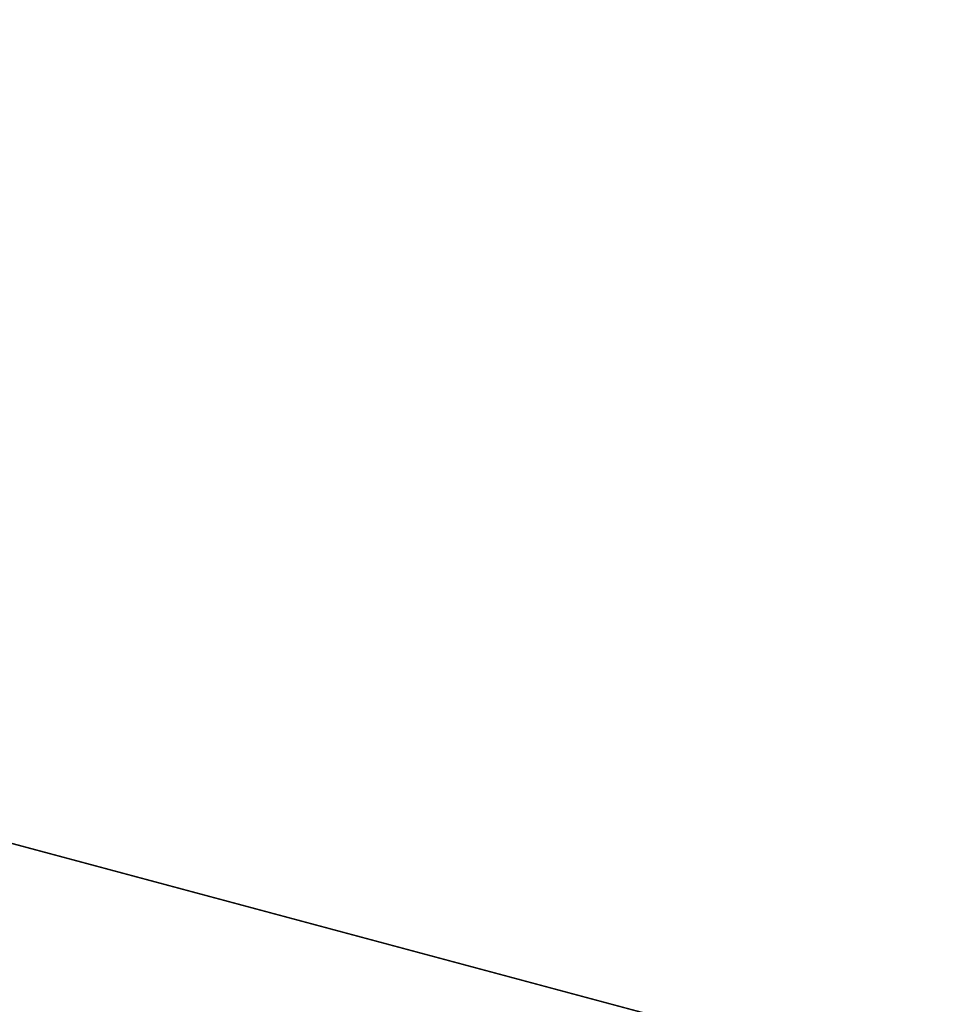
# Model space of a CAD drawing. Header units: millimetres. Extents: x 141.2 to 175.6, y 181.7 to 216.1.
# Tile 68 of 256: x 154.519 to 154.827, y 184.006 to 184.334. Entities that reach past the tile are written whole.
import ezdxf

# ---------------------------------------------------------------- set-up
doc = ezdxf.new("R2010")
doc.units = ezdxf.units.MM
doc.header["$MEASUREMENT"] = 0
doc.layers.add('Default', color=7, linetype='Continuous', true_color=0x000000)

msp = doc.modelspace()

# ---------------------------------------------------------------- meshes
at = {"layer": 'Default', "color": 43}
mesh = msp.add_polyface(dxfattribs=at)
corners = [(155.07025, 182.87839, 10.25982), (154.15262, 183.12427, 10.25982), (153.23499, 183.37015, 10.25982), (155.32843, 183.84196, 10.19006), (154.41081, 184.08784, 10.19006), (153.49318, 184.33372, 10.19006)]
mesh.append_faces([[corners[k] for k in face] for face in [(4, 1, 0, 3), (5, 2, 1, 4)]], dxfattribs={"color": 43})
mesh = msp.add_polyface(dxfattribs=at)
corners = [(155.32843, 183.84196, 10.19006), (153.49318, 184.33372, 10.19006), (155.27788, 183.65331, 7.39689), (153.44263, 184.14507, 7.39689)]
mesh.append_faces([[corners[k] for k in face] for face in [(3, 1, 0, 2)]], dxfattribs={"color": 43})
mesh = msp.add_polyface(dxfattribs=at)
corners = [(155.27788, 183.65331, 7.39689), (154.36026, 183.89919, 7.39689), (153.44263, 184.14507, 7.39689), (155.14848, 183.17033, 7.39689), (154.23085, 183.41621, 7.39689), (153.31322, 183.66209, 7.39689)]
mesh.append_faces([[corners[k] for k in face] for face in [(4, 1, 0, 3), (5, 2, 1, 4)]], dxfattribs={"color": 43})
mesh = msp.add_polyface(dxfattribs=at)
corners = [(155.27428, 183.63983, 7.19737), (153.43901, 184.13158, 7.19737), (155.18401, 183.30293, 2.20955), (153.34874, 183.79469, 2.20955), (155.09373, 182.96603, -2.77827), (153.25847, 183.45779, -2.77827)]
mesh.append_faces([[corners[k] for k in face] for face in [(3, 1, 0, 2), (5, 3, 2, 4)]], dxfattribs={"color": 43})
mesh = msp.add_polyface(dxfattribs=at)
corners = [(155.14487, 183.15686, 7.19737), (154.22723, 183.40274, 7.19737), (153.3096, 183.64862, 7.19737), (155.27428, 183.63983, 7.19737), (154.35664, 183.88571, 7.19737), (153.43901, 184.13158, 7.19737)]
mesh.append_faces([[corners[k] for k in face] for face in [(4, 1, 0, 3), (5, 2, 1, 4)]], dxfattribs={"color": 43})

doc.saveas('drawing.dxf')
